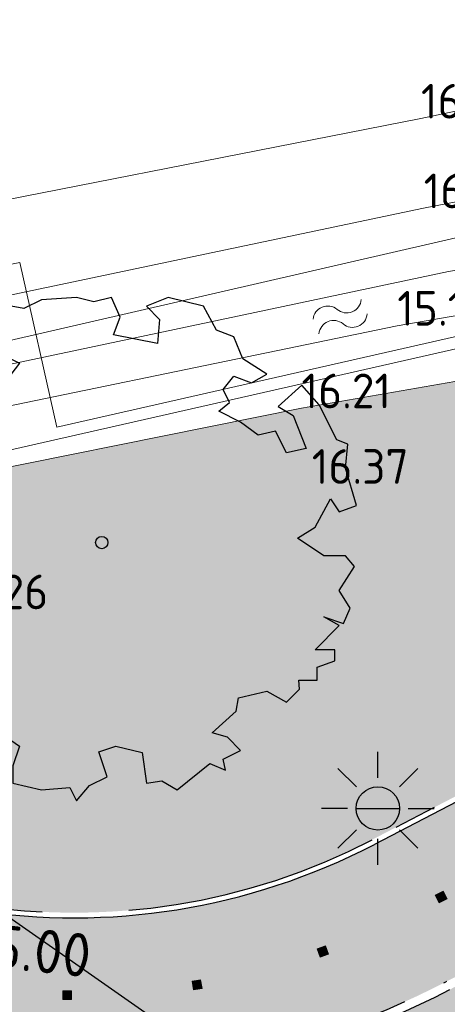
# Model space of a CAD drawing. Header units: metres. Extents: x 174255 to 175175, y 462028 to 462911.
# Tile 62 of 256: x 174467 to 174477, y 462597 to 462620. Entities that reach past the tile are written whole.
import ezdxf
from ezdxf.enums import TextEntityAlignment as Align
from ezdxf.lldxf.tags import DXFTag

# ---------------------------------------------------------------- set-up
doc = ezdxf.new("R2010")
doc.units = ezdxf.units.M
for name, pattern in [('VH-GELEIDEBAND_50X200', [8, 4, -2, 0, -2]), ('VH-OPSLUITBAND_100X200', [16, 8, -2, 4, -2]), ('VH-OPSLUITBAND_120X250', [26, 16, -4, 2, -4])]:
    doc.linetypes.add(name, pattern=pattern)
for name, color, linetype, lineweight in [('B-ME-AL-PEIL_MAAIVELD-T20', 8, 'Continuous', 20), ('B-ME-IE-TERREINAFSCHEIDING_KUNSTMATIG_RASTERHEKWERK-G', 8, 'IE-TERREINAFSCHEIDING-KUNSTMATIG-OPEN', 20), ('B-ME-WH-WATERGANG_SLOOT_BODEM-G', 8, 'Continuous', 20), ('B-ME-WH-WATERGANG_SLOOT_INSTEEK-G', 8, 'Continuous', 20), ('B-WE-RI-PERSLEIDING_RIOOLPUT_POMPPUT-S_BRM', 252, 'RI-PERS', 25), ('B-WE-WH-WATER-S', 252, 'Continuous', 20), ('B-XX-KG-GRENS_PERCEEL-G', 213, 'Continuous', 20), ('N-WE-AL-WERKGRENS-G', 173, 'AL-WERKGRENS', 20), ('N-WE-VH-KANTOPSLUITING_ACHTERKANTBAND-G', 50, 'Continuous', 25), ('N-WE-VH-KANTOPSLUITING_GELEIDEBAND_50-200X200-G', 210, 'VH-GELEIDEBAND_50X200', 25), ('N-WE-VH-KANTOPSLUITING_OPSLUITBAND_100X200-G', 152, 'VH-OPSLUITBAND_100X200', 25), ('N-WE-VH-KANTOPSLUITING_OPSLUITBAND_120X250-G', 152, 'VH-OPSLUITBAND_120X250', 25), ('N-WE-VH-T20', 7, 'Continuous', 25), ('N-WE-VH-VERHARDING_STRAATBAKSTEEN_DIKFORMAAT_ROOD-TROTTOIR-V', 33, 'Continuous', 25), ('N-WE-VW-MARKERING_LANGS_STREEP_20-280_020-G', 7, 'Continuous', 20)]:
    doc.layers.add(name, color=color, linetype=linetype, lineweight=lineweight)
for name, color, linetype, lineweight, true_color in [('N-WE-GR-BOOM-1E-GROOTTE-S', 7, 'Continuous', 25, 0x00cc00), ('N-WE-GR-GRAS_BERM-BERMENMENGSEL-V', 70, 'Continuous', 25, 0x7fff00), ('N-WE-GR-GRAS_BERM-NECTAR-ONDER-MAAIMES-V', 7, 'Continuous', 25, 0xd1ffa3), ('N-WE-IE-MEUBILAIR_WEGMEUBILAIR-LICHTMAST-PAALTOP-5.00-S', 30, 'Continuous', 25, 0xff7f00), ('N-WE-VH-VERHARDING_BETONSTRAATSTEEN_DUBBELKLINKERS_ROOD-V', 7, 'Continuous', 18, 0xff6a6a)]:
    doc.layers.add(name, color=color, linetype=linetype, lineweight=lineweight, true_color=true_color)
doc.styles.add('NLCS-ISO-M500-T20', font='NLCS-ISO.ttf', dxfattribs={"height": 1})
doc.styles.get("Standard").update_dxf_attribs({"font": 'isocpeur.ttf'})
doc.linetypes.add('AL-WERKGRENS', pattern='A,10,[106,Afdeling.shx,S=1,R=0,X=0,Y=0],-2', length=12)
doc.linetypes.add('IE-TERREINAFSCHEIDING-KUNSTMATIG-OPEN', pattern='A,7,-1.5,[67,NLCS.SHX,S=0.75,R=0,X=0,Y=0],-1.5', length=10)
tags = doc.linetypes.add('RI-PERS', pattern='A,7,-2,["P",Standard,S=1.8,R=0,X=-0.5,Y=-0.9],-2,7,-2,[102,NLCS.SHX,S=1,R=180,X=0,Y=0],-2', length=22).pattern_tags.tags
tags[6] = DXFTag(74, 10)

# ---------------------------------------------------------------- blocks, each defined once
blk = doc.blocks.new('water')
at = {"linetype": 'Continuous'}
for centre, radius, start, end in [((0.2997979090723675, -0.1605370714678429), 0.3400749, 28.13778714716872, 151.8316499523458), ((0.9001997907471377, 0.1494030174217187), 0.33496494, 206.4585658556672, 333.511009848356), ((0.2996067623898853, -0.5198982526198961), 0.3400745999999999, 28.13778724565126, 151.8316900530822), ((0.900008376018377, -0.2105970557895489), 0.33496506, 206.4585357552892, 333.5110164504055)]:
    blk.add_arc(centre, radius, start, end, dxfattribs=at)
blk = doc.blocks.new('SGR-BOOM_1EGROOTTE')
at = {"linetype": 'Continuous', "flags": 128}
blk.add_lwpolyline([(167869.0515202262, 467739.1556611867), (167868.8494327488, 467739.6599609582), (167868.4486004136, 467739.8110639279), (167868.1446613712, 467740.3646383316), (167867.3364325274, 467740.5666382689), (167866.83377547, 467740.3645509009), (167867.1376977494, 467740.0623117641), (167867.0851679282, 467739.5070708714), (167866.0781706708, 467739.7090575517), (167866.2276307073, 467740.1131752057), (167866.0255466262, 467740.5665508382), (167865.6230883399, 467740.4663184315), (167865.2189739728, 467740.5664970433), (167864.4140474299, 467740.5155192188), (167864.0099531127, 467740.3150811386), (167863.4547091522, 467740.4136069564), (167862.7483789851, 467739.8599651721), (167863.2527089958, 467739.6086635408), (167863.4038589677, 467739.3047715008), (167863.9081889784, 467739.0534698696), (167863.403919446, 467738.3979932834), (167862.7484864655, 467738.2484625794), (167862.2950706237, 467738.6492545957), (167862.6511367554, 467738.7906272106), (167862.3459340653, 467739.5593216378), (167861.437546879, 467739.0533050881), (167860.9841914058, 467738.5489616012), (167861.2371828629, 467738.3469246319), (167860.9842317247, 467737.9444427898), (167860.478289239, 467737.7423552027), (167860.1267718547, 467737.3907909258), (167859.7736556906, 467736.3804981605), (167861.1338465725, 467736.027405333), (167861.3359306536, 467735.5740297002), (167860.9844099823, 467735.2717468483), (167860.3798911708, 467735.2717065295), (167860.2645594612, 467735.587631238), (167859.6735173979, 467735.3718649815), (167860.077668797, 467734.7164489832), (167859.8756317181, 467734.4651002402), (167860.126980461, 467734.2630631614), (167859.9249636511, 467733.7078122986), (167860.3487980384, 467733.4959304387), (167860.1270612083, 467733.0523828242), (167860.4786053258, 467733.0031248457), (167860.6371384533, 467732.864022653), (167860.2443994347, 467732.3829941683), (167861.0848543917, 467731.6906366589), (167861.3887363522, 467731.9929163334), (167861.6400345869, 467732.5481704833), (167861.4379639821, 467732.7994922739), (167861.6892521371, 467733.5058761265), (167862.0440918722, 467733.30384595), (167862.4482331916, 467732.7995596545), (167862.7997940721, 467732.4989664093), (167862.4483172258, 467731.5395978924), (167861.6893932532, 467731.3900602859), (167861.3888137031, 467730.8331601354), (167861.7929516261, 467730.3797979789), (167862.3958378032, 467730.2287084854), (167862.4714127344, 467730.0775838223), (167862.5469876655, 467729.9264591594), (167863.0019858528, 467730.4308027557), (167863.6065046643, 467730.4308430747), (167863.9087775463, 467730.228809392), (167863.7593207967, 467729.7754103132), (167863.759347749, 467729.3713026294), (167864.4148008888, 467729.2185739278), (167865.0702403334, 467729.2711844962), (167865.2197475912, 467728.9672923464), (167865.5236260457, 467729.3221388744), (167865.9260776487, 467729.522576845), (167865.7333766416, 467730.0964089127), (167866.1280843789, 467730.2289574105), (167866.7342560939, 467730.076225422), (167866.8345086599, 467729.3715077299), (167867.1876886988, 467729.4240981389), (167867.5392432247, 467729.218782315), (167868.2964940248, 467729.8249943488), (167868.651330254, 467729.6755310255), (167868.5987466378, 467729.9268627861), (167869.0028408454, 467730.1289435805), (167868.7005612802, 467730.4311828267), (167868.3473709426, 467730.5330075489), (167868.9025748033, 467731.0357151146), (167868.9518360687, 467731.3379778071), (167869.6072688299, 467731.4907939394), (167870.0623175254, 467731.2378463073), (167870.3629140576, 467731.5401257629), (167870.3423943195, 467731.7499664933), (167870.7670077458, 467731.7499948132), (167870.7669879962, 467732.0461086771), (167871.1710857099, 467732.1956226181), (167871.1710689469, 467732.4469578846), (167870.7176798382, 467732.4469276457), (167871.2728800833, 467733.0038447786), (167870.919683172, 467733.2042323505), (167871.3730823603, 467733.0531328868), (167871.5241885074, 467733.4063265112), (167871.2728262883, 467733.8104174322), (167871.6243301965, 467734.364035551), (167871.4222595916, 467734.6153573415), (167870.9195890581, 467734.6153238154), (167870.3134004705, 467735.0210337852), (167870.7174913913, 467735.272396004), (167871.0706312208, 467735.9278625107), (167871.2727051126, 467735.6272592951), (167871.6735173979, 467735.776773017), (167871.4221249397, 467736.6342530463), (167871.4746547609, 467737.189493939), (167871.2200273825, 467737.2896825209), (167870.8158659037, 467738.096228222), (167870.4122671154, 467738.5450985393), (167869.8651256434, 467738.0531398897), (167870.2130065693, 467737.8448527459), (167870.5153164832, 467737.087581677), (167870.0619340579, 467736.9873458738), (167869.8089225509, 467737.4899995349), (167869.4048214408, 467737.3914097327), (167869.0023363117, 467737.6936422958), (167868.498006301, 467737.944943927), (167868.7493280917, 467738.1470145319), (167868.5981783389, 467738.4476211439), (167868.8494933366, 467738.7515400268), (167869.2536111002, 467738.6004372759), (167869.6067811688, 467738.8025146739)], close=True, dxfattribs=at)
at = {"linetype": 'Continuous'}
blk.add_circle((167865.804156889, 467734.918884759), 0.143196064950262, dxfattribs=at)
blk = doc.blocks.new('lichtmast 5.00 m')
blk.add_hatch(color=256).paths.add_polyline_path([(-0.2500000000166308, 0, 1), (0.2500000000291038, 0)])
for p, q in [((0, 0.3499999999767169), (0, 0.6500000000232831)), ((-0.2474873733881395, 0.2474873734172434), (-0.4596194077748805, 0.4596194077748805)), ((0.2474873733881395, 0.247487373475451), (0.4596194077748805, 0.4596194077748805)), ((-0.3500000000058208, 0), (-0.6499999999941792, 0)), ((-0.2500000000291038, 0), (0.2500000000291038, 0)), ((0.3500000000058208, 0), (0.6499999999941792, 0)), ((-0.2474873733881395, -0.2474873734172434), (-0.4596194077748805, -0.4596194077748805)), ((0.2474873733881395, -0.247487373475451), (0.459619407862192, -0.4596194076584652)), ((0, -0.6500000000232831), (0, -0.3499999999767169))]:
    blk.add_line(p, q)
blk.add_circle((0, 0), 0.2500000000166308)

msp = doc.modelspace()

# ---------------------------------------------------------------- hatches: boundary and pattern name
at = {"layer": 'N-WE-GR-GRAS_BERM-BERMENMENGSEL-V', "transparency": 33554559}
h = msp.add_hatch(color=256, dxfattribs=at)
h.dxf.hatch_style = 1
edge = h.paths.add_edge_path()
edge.add_arc((174444.6898391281, 462590.7989217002), 18.69000000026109, 44.81903165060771, 87.2533835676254, ccw=False)
edge.add_arc((174468.5022701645, 462614.4614023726), 14.87999945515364, 224.8190298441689, 297.4857675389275)
edge.add_line((174475.36981046, 462601.2609753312), (174497.2060338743, 462612.6210049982))
edge.add_arc((174511.4138934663, 462585.3130144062), 30.78294372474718, 103.40591640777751, 117.48715451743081, ccw=False)
edge.add_line((174504.276918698, 462615.2571827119), (174557.4516927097, 462627.9310032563))
edge.add_arc((174564.5832781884, 462597.9782973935), 30.78999999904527, 96.21159540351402, 103.39247755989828, ccw=False)
edge.add_line((174561.2517833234, 462628.587531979), (174571.5407673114, 462629.7073802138))
edge.add_arc((174574.8722621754, 462599.0981456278), 30.78999999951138, 81.17155930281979, 96.21159540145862, ccw=False)
edge.add_line((174579.5977992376, 462629.5233555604), (174593.8750633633, 462627.3058608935))
edge.add_line((174593.8750633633, 462627.3058608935), (174594.178946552, 462629.2624024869))
edge.add_line((174594.178946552, 462629.2624024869), (174598.2303710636, 462628.6331494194))
edge.add_arc((174598.3684997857, 462629.5224865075), 0.9000000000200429, 261.1715593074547, 348.8422133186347)
edge.add_arc((174655.7627324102, 462618.2020597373), 57.60000000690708, 160.1144639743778, 168.842213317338, ccw=False)
edge.add_line((174601.5971886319, 462637.7942486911), (174605.23248362, 462647.8445667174))
edge.add_line((174605.23248362, 462647.8445667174), (174601.3139031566, 462647.6062455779))
edge.add_line((174601.3139031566, 462647.6062455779), (174602.5844432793, 462644.6543776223))
edge.add_line((174602.5844432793, 462644.6543776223), (174598.3551943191, 462643.7279207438))
edge.add_arc((174598.7831649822, 462641.7742469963), 2.000000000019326, -77.03845651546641, 102.35600575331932, ccw=False)
edge.add_line((174599.2317590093, 462639.8252053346), (174594.578449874, 462638.7541935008))
edge.add_line((174594.578449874, 462638.7541935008), (174590.6386961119, 462637.8074849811))
edge.add_line((174590.6386961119, 462637.8074849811), (174580.1684587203, 462635.4378745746))
edge.add_line((174580.1684587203, 462635.4378745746), (174572.1363645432, 462633.5709256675))
edge.add_line((174572.1363645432, 462633.5709256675), (174562.8114204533, 462631.1688507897))
edge.add_line((174562.8114204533, 462631.1688507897), (174551.5369909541, 462628.4393892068))
edge.add_line((174551.5369909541, 462628.4393892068), (174533.0577663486, 462623.6756262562))
edge.add_line((174533.0577663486, 462623.6756262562), (174520.2202265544, 462621.1871817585))
edge.add_line((174520.2202265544, 462621.1871817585), (174509.4742103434, 462618.7105026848))
edge.add_line((174509.4742103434, 462618.7105026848), (174496.8234385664, 462615.2490303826))
edge.add_line((174496.8234385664, 462615.2490303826), (174490.9642852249, 462613.8544099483))
edge.add_line((174490.9642852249, 462613.8544099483), (174483.8156052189, 462612.964065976))
edge.add_line((174483.8156052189, 462612.964065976), (174473.7450056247, 462611.2067648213))
edge.add_line((174473.7450056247, 462611.2067648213), (174464.2093834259, 462609.2905380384))
edge.add_line((174464.2093834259, 462609.2905380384), (174459.1696462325, 462608.2476951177))
edge.add_arc((174458.3591204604, 462612.1647154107), 4.000000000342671, 181.6399784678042, 281.6908809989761, ccw=False)
edge.add_line((174454.3607589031, 462612.0502389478), (174454.2223645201, 462616.8839905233))
edge.add_line((174454.2223645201, 462616.8839905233), (174453.6096489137, 462616.8745366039))
edge.add_line((174453.6096489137, 462616.8745366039), (174453.5575883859, 462611.8593093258))
edge.add_line((174453.5575883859, 462611.8593093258), (174453.4072333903, 462611.4954502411))
edge.add_line((174453.4072333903, 462611.4954502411), (174452.9818131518, 462611.3608235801))
edge.add_line((174452.9818131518, 462611.3608235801), (174452.4083397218, 462611.3079201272))
edge.add_line((174452.4083397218, 462611.3079201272), (174450.4660534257, 462611.3247696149))
edge.add_line((174450.4660534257, 462611.3247696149), (174448.5942650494, 462611.3410075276))
edge.add_line((174448.5942650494, 462611.3410075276), (174437.288691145, 462611.4387621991))
edge.add_line((174437.288691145, 462611.4387621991), (174437.0067125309, 462609.9591014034))
edge.add_line((174437.0067125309, 462609.9591014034), (174437.0028789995, 462609.8791933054))
edge.add_line((174437.0028789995, 462609.8791933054), (174445.585447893, 462609.467450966))
at = {"layer": 'N-WE-GR-GRAS_BERM-NECTAR-ONDER-MAAIMES-V', "transparency": 33554559}
h = msp.add_hatch(color=256, dxfattribs=at)
h.dxf.hatch_style = 1
edge = h.paths.add_edge_path()
edge.add_line((174451.55, 462593.507), (174452.3756626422, 462593.5137308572))
edge.add_line((174452.3756626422, 462593.5137308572), (174451.874273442, 462595.4498633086))
edge.add_arc((174453.1327595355, 462595.7757662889), 1.299999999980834, 14.518618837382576, 194.5186188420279, ccw=False)
edge.add_line((174454.3912456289, 462596.101669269), (174454.9177042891, 462594.0687301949))
edge.add_line((174454.9177042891, 462594.0687301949), (174462.5609829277, 462587.9717294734))
edge.add_arc((174468.7969370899, 462595.7892019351), 10.00000000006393, 231.4208311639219, 265.2385246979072)
edge.add_line((174467.966859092, 462585.8237129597), (174470.4501510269, 462585.6168665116))
edge.add_arc((174469.7030808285, 462576.6479264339), 8.999999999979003, 3.0890956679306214, 85.23852469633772, ccw=False)
edge.add_line((174478.6900033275, 462577.1329253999), (174479.1990056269, 462567.7012264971))
edge.add_arc((174491.4891771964, 462568.3644925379), 12.30805585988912, 183.0890956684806, 234.1526042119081)
edge.add_arc((174469.6405202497, 462538.1233414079), 24.99999999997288, 41.671035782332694, 54.15260421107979, ccw=False)
edge.add_line((174488.3148796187, 462554.7446621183), (174491.7982687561, 462550.831010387))
edge.add_arc((174484.3285250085, 462544.1824821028), 10.00000000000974, 0.11168364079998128, 41.67103578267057, ccw=False)
edge.add_line((174494.3285060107, 462544.201974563), (174494.3530917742, 462531.5890377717))
edge.add_arc((174514.3530537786, 462531.628022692), 20.00000000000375, 180.1116836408, 200.1280481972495)
edge.add_line((174495.5745356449, 462524.7456352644), (174496.7901663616, 462521.4288002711))
edge.add_arc((174478.0116482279, 462514.5464128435), 20.00000000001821, -7.255982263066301, 20.128048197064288, ccw=False)
edge.add_arc((174517.6913189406, 462509.4943110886), 20.00000000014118, 172.7440177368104, 195.3369620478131)
edge.add_arc((174472.3651303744, 462497.0630348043), 26.99999999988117, -57.697869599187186, 15.33696204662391, ccw=False)
edge.add_line((174486.7934923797, 462474.2415017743), (174462.5468900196, 462458.9121741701))
edge.add_line((174462.5468900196, 462458.9121741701), (174463.6867683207, 462454.7762875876))
edge.add_line((174463.6867683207, 462454.7762875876), (174484.6251514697, 462460.5470475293))
edge.add_line((174484.6251514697, 462460.5470475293), (174500.7641837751, 462465.0259726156))
edge.add_line((174500.7641837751, 462465.0259726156), (174499.8438915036, 462468.3669805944))
edge.add_arc((174514.9512371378, 462472.5283515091), 15.66999999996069, 131.7648477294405, 195.4004041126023, ccw=False)
edge.add_line((174504.5138422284, 462484.2163662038), (174501.3189315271, 462543.8708265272))
edge.add_line((174501.3189315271, 462543.8708265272), (174476.2659198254, 462595.3048206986))
edge.add_arc((174468.5022701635, 462614.4614023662), 20.66999944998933, 224.819030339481, 292.06139497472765, ccw=False)
edge.add_arc((174444.6898391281, 462590.7989217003), 12.90000000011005, 44.8190316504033, 70.3154492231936)
edge.add_line((174449.0350930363, 462602.9450638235), (174451.55, 462593.507))
at = {"layer": 'N-WE-VH-VERHARDING_BETONSTRAATSTEEN_DUBBELKLINKERS_ROOD-V'}
h = msp.add_hatch(color=256, dxfattribs=at)
h.dxf.hatch_style = 1
edge = h.paths.add_edge_path()
edge.add_line((174588.6999796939, 462624.3753946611), (174589.2478902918, 462627.9030984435))
edge.add_line((174589.2478902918, 462627.9030984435), (174579.5793820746, 462629.404777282))
edge.add_arc((174574.8722621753, 462599.0981456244), 30.67000000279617, 81.17155930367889, 96.21159540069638)
edge.add_line((174571.5537513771, 462629.5880847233), (174561.2647673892, 462628.4682364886))
edge.add_arc((174564.5832781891, 462597.9782973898), 30.67000000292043, 96.21159540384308, 103.3924775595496)
edge.add_line((174557.4794871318, 462627.8142665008), (174504.3047404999, 462615.1404524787))
edge.add_arc((174511.4138934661, 462585.3130144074), 30.6629437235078, 103.4059164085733, 117.4871545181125)
edge.add_line((174497.2614198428, 462612.5145512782), (174475.4250522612, 462601.154446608))
edge.add_line((174475.4250522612, 462601.154446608), (174477.0726744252, 462597.9873910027))
edge.add_line((174477.0726744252, 462597.9873910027), (174498.9091524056, 462609.3475531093))
edge.add_arc((174511.4138934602, 462585.313014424), 27.0929437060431, 103.4059164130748, 117.48715452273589, ccw=False)
edge.add_line((174505.1324391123, 462611.6677280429), (174558.3063711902, 462624.3413480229))
edge.add_arc((174564.5832781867, 462597.9782974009), 27.09999999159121, 96.21159540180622, 103.3924775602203, ccw=False)
edge.add_line((174561.6510433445, 462624.9191956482), (174571.9400273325, 462626.039043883))
edge.add_arc((174574.8722621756, 462599.0981456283), 27.09999999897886, 81.17155930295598, 96.21159540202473, ccw=False)
edge.add_line((174579.0314714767, 462625.8770734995), (174588.6999796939, 462624.3753946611))
h = msp.add_hatch(color=256, dxfattribs=at)
h.dxf.hatch_style = 1
edge = h.paths.add_edge_path()
edge.add_arc((174436.0461966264, 462610.8061015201), 1.000000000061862, 169.3088092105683, 267.2533835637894)
edge.add_line((174435.9982774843, 462609.807250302), (174445.579697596, 462609.3475888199))
edge.add_arc((174444.6898391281, 462590.7989217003), 18.57000000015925, 44.81903165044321, 87.25338356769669, ccw=False)
edge.add_arc((174468.5022701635, 462614.461402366), 14.99999944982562, 224.8190298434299, 297.4851579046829)
edge.add_line((174475.4250522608, 462601.1544466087), (174477.0726744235, 462597.9873910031))
edge.add_arc((174468.5022701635, 462614.4614023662), 18.56999944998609, 224.8190301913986, 297.4851577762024, ccw=False)
edge.add_arc((174444.6898391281, 462590.7989217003), 15.00000000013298, 44.81903165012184, 87.2533835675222)
edge.add_line((174445.4086262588, 462605.7816899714), (174435.8970044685, 462606.2380029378))
edge.add_arc((174435.8011661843, 462604.2403005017), 1.999999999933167, 87.25338356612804, 169.1039617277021)
edge.add_line((174433.8372226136, 462604.6183555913), (174435.0635552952, 462610.9916170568))
at = {"layer": 'N-WE-VH-VERHARDING_STRAATBAKSTEEN_DIKFORMAAT_ROOD-TROTTOIR-V'}
h = msp.add_hatch(color=256, dxfattribs=at)
h.dxf.hatch_style = 1
edge = h.paths.add_edge_path()
edge.add_line((174593.7065013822, 462623.3954012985), (174579.0007762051, 462625.6794430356))
edge.add_arc((174574.8722621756, 462599.0981456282), 26.89999999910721, 81.17155930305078, 96.21159540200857)
edge.add_line((174571.961667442, 462625.8402180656), (174561.6726834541, 462624.7203698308))
edge.add_arc((174564.5832781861, 462597.9782974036), 26.89999998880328, 96.2115954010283, 103.392477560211)
edge.add_line((174558.352695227, 462624.1467867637), (174505.1788087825, 462611.4731776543))
edge.add_arc((174511.4138934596, 462585.3130144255), 26.89294370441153, 103.4059164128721, 117.4871545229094)
edge.add_line((174499.0014623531, 462609.1701302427), (174477.1649781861, 462597.8099649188))
edge.add_arc((174468.5022701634, 462614.4614023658), 18.76999944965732, 224.8190302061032, 297.4851577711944, ccw=False)
edge.add_arc((174444.6898391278, 462590.7989216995), 14.80000000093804, 44.81903165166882, 87.25338357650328)
edge.add_line((174445.3990424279, 462605.5819197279), (174436.0561264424, 462606.0301391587))
edge.add_line((174436.0561264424, 462606.0301391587), (174435.7143023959, 462604.2444677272))
edge.add_line((174435.7143023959, 462604.2444677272), (174445.3127879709, 462603.7839875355))
edge.add_arc((174444.689839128, 462590.7989217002), 13.00000000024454, 44.819031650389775, 87.25338358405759, ccw=False)
edge.add_arc((174468.5022701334, 462614.4614022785), 20.56999936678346, 224.8190302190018, 292.3215133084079)
edge.add_line((174476.3148284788, 462595.43277106), (174477.9487902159, 462596.1887196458))
edge.add_line((174477.9487902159, 462596.1887196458), (174499.8322549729, 462607.5733260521))
edge.add_arc((174511.413888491, 462585.3130277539), 25.09292958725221, 103.4059124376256, 117.4871505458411, ccw=False)
edge.add_line((174505.596135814, 462609.7222241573), (174512.0963212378, 462611.2714960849))
edge.add_line((174512.0963212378, 462611.2714960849), (174513.8472757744, 462611.6888186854))
edge.add_line((174513.8472757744, 462611.6888186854), (174558.7463914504, 462622.3923568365))
edge.add_arc((174564.5666386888, 462597.9764778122), 25.10000849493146, 96.21159540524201, 103.40791490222, ccw=False)
edge.add_line((174561.8508040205, 462622.9291263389), (174572.1564284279, 462624.0507857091))
edge.add_arc((174574.87172551, 462599.1349236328), 25.06338008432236, 85.23892047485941, 96.21947281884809, ccw=False)
edge.add_line((174576.9520090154, 462624.1118217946), (174578.7493025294, 462623.8969195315))
edge.add_line((174578.7493025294, 462623.8969195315), (174593.6822446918, 462621.577587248))
edge.add_line((174593.6822446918, 462621.577587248), (174593.7065013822, 462623.3954012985))
at = {"layer": 'N-WE-VW-MARKERING_LANGS_STREEP_20-280_020-G'}
h = msp.add_hatch(color=256, dxfattribs=at)
h.dxf.hatch_style = 1
h.paths.add_polyline_path([(174477.0053576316, 462600.0771987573), (174476.8279315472, 462599.9848949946), (174476.9202353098, 462599.8074689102), (174477.0976613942, 462599.8997726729)])
h = msp.add_hatch(color=256, dxfattribs=at)
h.dxf.hatch_style = 1
h.paths.add_polyline_path([(174474.2979400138, 462598.8150156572), (174474.1099800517, 462598.7466705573), (174474.1783251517, 462598.5587105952), (174474.3662851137, 462598.6270556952)])
h = msp.add_hatch(color=256, dxfattribs=at)
h.dxf.hatch_style = 1
h.paths.add_polyline_path([(174471.4200637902, 462598.0332044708), (174471.2229394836, 462597.9994108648), (174471.2567330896, 462597.8022865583), (174471.4538573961, 462597.8360801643)])
h = msp.add_hatch(color=256, dxfattribs=at)
h.dxf.hatch_style = 1
h.paths.add_polyline_path([(174468.4489793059, 462597.7761883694), (174468.2489877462, 462597.7780257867), (174468.2471503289, 462597.5780342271), (174468.4471418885, 462597.5761968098)])

# ---------------------------------------------------------------- linework, layer by layer
at = {"layer": 'B-ME-IE-TERREINAFSCHEIDING_KUNSTMATIG_RASTERHEKWERK-G', "ltscale": 0.5, "flags": 128}
msp.add_lwpolyline([(174602.6099999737, 462646.4174329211), (174592.3515729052, 462644.205280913), (174571.3848788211, 462639.4417354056), (174561.3321820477, 462636.9759467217), (174549.796275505, 462634.1404821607), (174531.6281231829, 462629.7794567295), (174510.7268119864, 462625.2396277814), (174493.3507105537, 462621.4555547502), (174476.4966659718, 462617.8854839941), (174463.5818667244, 462615.3514274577), (174462.0222012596, 462616.6530199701)], dxfattribs=at)
at = {"layer": 'B-ME-WH-WATERGANG_SLOOT_BODEM-G'}
for points in [[(174511.4067268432, 462621.6290017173), (174495.2067348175, 462617.4601388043), (174477.129342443, 462614.3609726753), (174461.4915792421, 462611.0509458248), (174458.7475003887, 462610.7463035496), (174457.5521725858, 462611.6338551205)], [(174451.7160252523, 462600.7216845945), (174451.4858955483, 462602.7246101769), (174450.9393958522, 462605.7282666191), (174451.3048497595, 462606.8382876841), (174452.2260987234, 462607.5974478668), (174454.1302431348, 462607.9755734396), (174458.1966487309, 462609.2528866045), (174463.6774152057, 462610.5714527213), (174475.9513691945, 462613.1112292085), (174486.2549255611, 462614.889008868), (174491.187643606, 462615.8016526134), (174496.8815004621, 462617.0846363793), (174509.8011239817, 462620.4308876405)]]:
    msp.add_lwpolyline(points, dxfattribs=at)
at = {"layer": 'B-ME-WH-WATERGANG_SLOOT_INSTEEK-G'}
for points in [[(174458.4591260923, 462614.2056512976), (174458.8279125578, 462613.1431344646), (174460.0556037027, 462612.3353180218), (174463.4438513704, 462613.0645955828), (174476.559075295, 462615.8171595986), (174494.5761910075, 462619.3221618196), (174510.8481336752, 462623.3378319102)], [(174509.4742103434, 462618.7105026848), (174496.8234385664, 462615.2490303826), (174490.9642852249, 462613.8544099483), (174483.8156052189, 462612.964065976), (174473.7450056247, 462611.2067648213), (174464.2093834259, 462609.2905380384), (174458.2851063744, 462608.326374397), (174454.8078265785, 462607.144531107), (174452.7107550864, 462605.9302996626), (174452.3920952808, 462604.8249864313), (174453.013601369, 462601.9095027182), (174455.8792059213, 462600.7307549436), (174459.4158319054, 462597.8623478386), (174460.5683617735, 462595.8905164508), (174462.9141022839, 462587.4654427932), (174467.9338847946, 462567.6825835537), (174473.7352654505, 462545.2316770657), (174480.3803041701, 462520.8990904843)]]:
    msp.add_lwpolyline(points, dxfattribs=at)
at = {"layer": 'B-WE-RI-PERSLEIDING_RIOOLPUT_POMPPUT-S_BRM', "ltscale": 0.5, "flags": 128}
msp.add_lwpolyline([(174611.1744055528, 462486.8343497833), (174605.7876531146, 462487.0381464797), (174604.7650689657, 462488.0756809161), (174603.7119532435, 462524.8061366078), (174604.5146567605, 462584.9616689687), (174603.5280883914, 462585.9749225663), (174561.8374365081, 462586.531234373), (174510.794684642, 462574.3725659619), (174489.7840103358, 462567.0791821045), (174488.4014041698, 462567.6502715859), (174475.9519635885, 462593.2090531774), (174446.8213452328, 462613.6074471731), (174446.8040104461, 462619.8506774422)], dxfattribs=at)
at = {"layer": 'B-XX-KG-GRENS_PERCEEL-G', "flags": 128}
for points in [[(174459.944, 462611.143), (174602.775, 462644.041)], [(174448.227, 462605.977), (174539.367, 462626.677), (174589.665, 462638.1), (174607.971, 462642.257), (174608.681, 462642.418)]]:
    msp.add_lwpolyline(points, dxfattribs=at)
at = {"layer": 'N-WE-AL-WERKGRENS-G', "flags": 128}
msp.add_lwpolyline([(174681.5973007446, 462243.5125462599), (174681.058, 462261.019), (174682.966, 462284.801), (174683.583, 462297.765), (174686.249, 462320.652), (174688.507, 462336.11), (174690.024, 462341.923), (174715.341, 462404.33), (174717.601, 462411.68), (174737.648, 462460.859), (174741.719, 462470.505), (174748.8174954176, 462487.3586613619), (174674.4426188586, 462494.0136810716, 0.04199874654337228), (174666.0577772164, 462494.0580673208), (174643.5965542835, 462492.2877370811, -0.02119842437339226), (174639.3615599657, 462492.1340915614), (174613.9155730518, 462492.2899863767), (174609.2232672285, 462496.2598588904), (174608.9575721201, 462517.182709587), (174610.5956108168, 462533.7283149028), (174610.9540414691, 462546.9261407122), (174609.5377019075, 462546.9261407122), (174609.5576061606, 462563.2145506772), (174618.4041220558, 462564.58360208), (174617.8821627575, 462574.521242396), (174609.6591004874, 462573.6964514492), (174609.1962527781, 462609.6936768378), (174614.4864065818, 462610.5266680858), (174612.9706969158, 462619.9735749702), (174609.0880396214, 462619.5310938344), (174608.9272320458, 462630.6163253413), (174611.9378306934, 462638.3239748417), (174653.3349444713, 462646.1372608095), (174694.6818985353, 462654.970900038), (174753.65584954, 462669.6940842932), (174754.2374067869, 462666.5807575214), (174760.4149001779, 462667.3878026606), (174761.8521453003, 462678.247315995), (174772.3394313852, 462679.7783996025), (174801.2688373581, 462672.4202533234), (174803.3914212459, 462678.6153061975), (174801.3912631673, 462679.5941639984), (174797.2767374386, 462686.2291198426), (174795.7751198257, 462697.8273500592), (174787.848539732, 462696.8455267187), (174788.4591136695, 462691.5931226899), (174783.4545685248, 462686.9545733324), (174765.0261672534, 462688.3792341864), (174763.0242693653, 462691.2723908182), (174740.9829572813, 462686.155677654), (174741.9639806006, 462681.4808580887), (174695.5872891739, 462670.3409632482), (174674.2147626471, 462665.2945028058), (174611.4374820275, 462653.0732600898), (174598.8645312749, 462662.13523327), (174595.0223441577, 462656.9130516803), (174598.2662547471, 462653.8008350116), (174601.5634410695, 462645.0663725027), (174585.1842807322, 462641.5586732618), (174585.8464585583, 462637.5875608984), (174468.1056243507, 462610.7709373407), (174467.2560214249, 462614.5686403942), (174459.4445290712, 462613.0280098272), (174458.9501893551, 462618.3943176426), (174449.1204393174, 462618.0455648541), (174449.2902757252, 462624.9096309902), (174429.9505628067, 462629.3682605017), (174428.4125051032, 462620.5774745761), (174434.3719258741, 462618.9092756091), (174430.6410069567, 462597.2567441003), (174453.0229303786, 462592.7961489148), (174457.7870609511, 462586.5717323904), (174474.7794898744, 462527.6626612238), (174488.3963974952, 462479.3962233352), (174491.1789970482, 462461.4260860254), (174515.9643294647, 462468.2096916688), (174535.6773629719, 462396.0507231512), (174500.8343877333, 462386.5209101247), (174501.8615933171, 462382.6610135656), (174505.4836250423, 462383.6990470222), (174513.3867074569, 462351.3168631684), (174573.0903066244, 462348.6251340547), (174564.8637000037, 462275.1553162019), (174544.951, 462280.682), (174541.1711676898, 462282.4329223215), (174531.995, 462278.877), (174531.51, 462278.619), (174530.322, 462277.987), (174523.197, 462274.196), (174512.77, 462266.76), (174511.323, 462265.728), (174510.321, 462265.106), (174492.908, 462254.307), (174458.682, 462233.081), (174433.0178788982, 462217.3395679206), (174430.6775455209, 462218.3936992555), (174424.1837800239, 462214.1380009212), (174422.6535519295, 462205.2010971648), (174428.0210119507, 462195.9942083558), (174430.5816283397, 462197.2740921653), (174431.8292734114, 462199.5886350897), (174481.4636288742, 462229.3806376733), (174511.7460260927, 462247.9955950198), (174520.1082227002, 462251.9168407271), (174528.9933470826, 462255.0447097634), (174538.3891990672, 462257.2736030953), (174544.5280939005, 462258.2922262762), (174554.3216816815, 462259.2606468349), (174563.5931634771, 462259.1911823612), (174572.8653587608, 462258.1660508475), (174582.1605825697, 462256.1491685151), (174620.668, 462248.404), (174620.813, 462250.715), (174679.071, 462234.3), (174681.5973007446, 462243.5125462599)], format="xyb", dxfattribs=at)
at = {"layer": 'N-WE-VH-KANTOPSLUITING_ACHTERKANTBAND-G'}
msp.add_lwpolyline([(174593.9554614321, 462627.1719349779), (174579.5793820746, 462629.404777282, 0.06571890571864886), (174571.5537513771, 462629.5880847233), (174561.2647673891, 462628.4682364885, 0.03134276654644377), (174557.4794871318, 462627.8142665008), (174504.3047404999, 462615.1404524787, 0.06151842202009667), (174497.2614198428, 462612.5145512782), (174475.4251903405, 462601.1545184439)], format="xyb", dxfattribs=at)
for centre, radius, start, end in [((174468.5022701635, 462614.4614023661), 14.99999944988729, 224.8190298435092, 297.4851579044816), ((174468.5022701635, 462614.4614023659), 18.76999944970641, 224.819030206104, 297.4851577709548), ((174468.5022701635, 462614.4614023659), 20.56999944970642, 224.819030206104, 292.3215131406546)]:
    msp.add_arc(centre, radius, start, end, dxfattribs=at)
at = {"layer": 'N-WE-VH-KANTOPSLUITING_GELEIDEBAND_50-200X200-G', "ltscale": 0.5}
msp.add_lwpolyline([(174592.6502291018, 462623.7618557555), (174579.0314714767, 462625.8770734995, 0.06571890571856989), (174571.9400273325, 462626.039043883), (174561.6510433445, 462624.9191956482, 0.03134276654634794), (174558.3063711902, 462624.3413480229), (174505.1324391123, 462611.6677280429, 0.06151842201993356), (174498.9091524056, 462609.3475531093), (174477.0726744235, 462597.9873910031)], format="xyb", dxfattribs=at)
msp.add_arc((174468.5022701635, 462614.4614023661), 18.56999944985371, 224.8190301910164, 297.485157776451, dxfattribs=at)
at = {"layer": 'N-WE-VH-KANTOPSLUITING_OPSLUITBAND_100X200-G', "ltscale": 0.5}
msp.add_arc((174468.5022701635, 462614.4614023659), 20.66999944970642, 224.819030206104, 292.0613949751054, dxfattribs=at)
at = {"layer": 'N-WE-VH-KANTOPSLUITING_OPSLUITBAND_120X250-G', "ltscale": 0.5}
msp.add_lwpolyline([(174593.9738785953, 462627.2905132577), (174579.5977992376, 462629.5233555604, 0.06571890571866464), (174571.5407673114, 462629.7073802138), (174561.2517833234, 462628.587531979, 0.03134276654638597), (174557.4516927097, 462627.9310032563), (174504.276918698, 462615.2571827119, 0.06151842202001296), (174497.2060338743, 462612.6210049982), (174475.36981046, 462601.2609753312)], format="xyb", dxfattribs=at)
msp.add_arc((174468.5022700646, 462614.4614029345), 14.87999999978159, 224.8190316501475, 297.4851572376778, dxfattribs=at)
at = {"layer": 'N-WE-VW-MARKERING_LANGS_STREEP_20-280_020-G'}
for points in [[(174476.9202353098, 462599.8074689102), (174477.0976613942, 462599.8997726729), (174477.0053576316, 462600.0771987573), (174476.8279315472, 462599.9848949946)], [(174474.1783251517, 462598.5587105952), (174474.3662851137, 462598.6270556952), (174474.2979400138, 462598.8150156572), (174474.1099800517, 462598.7466705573)], [(174471.2567330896, 462597.8022865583), (174471.4538573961, 462597.8360801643), (174471.4200637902, 462598.0332044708), (174471.2229394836, 462597.9994108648)], [(174468.2471503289, 462597.5780342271), (174468.4471418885, 462597.5761968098), (174468.4489793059, 462597.7761883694), (174468.2489877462, 462597.7780257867)]]:
    msp.add_lwpolyline(points, close=True, dxfattribs=at)

# ---------------------------------------------------------------- block references
at = {"layer": 'B-WE-WH-WATER-S', "rotation": 22.35236425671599}
msp.add_blockref('water', (174474.010732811, 462613.2587030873), dxfattribs=at)
at = {"layer": 'N-WE-GR-BOOM-1E-GROOTTE-S'}
msp.add_blockref('SGR-BOOM_1EGROOTTE', (6603.339493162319, -5126.807013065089), dxfattribs=at)
at = {"layer": 'N-WE-IE-MEUBILAIR_WEGMEUBILAIR-LICHTMAST-PAALTOP-5.00-S', "xscale": 2, "yscale": 2, "zscale": 2}
msp.add_blockref('lichtmast 5.00 m', (174475.5050623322, 462601.9851318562), dxfattribs=at)

# ---------------------------------------------------------------- texts
at = {"layer": 'B-ME-AL-PEIL_MAAIVELD-T20', "style": 'NLCS-ISO-M500-T20'}
for s, p in [('16.28', (174476.4966659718, 462617.8854839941)), ('16.14', (174476.559075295, 462615.8171595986)), ('15.18', (174475.9513691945, 462613.1112292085)), ('16.21', (174473.7450056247, 462611.2067648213)), ('16.37', (174473.982747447, 462609.4655532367)), ('16.26', (174465.6763572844, 462606.5747921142))]:
    msp.add_text(s, height=0.8, dxfattribs=at).set_placement(p)
at = {"layer": 'N-WE-VH-T20', "style": 'NLCS-ISO-M500-T20'}
msp.add_text('R=15.00', height=0.9999999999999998, rotation=353.8427759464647, dxfattribs=at).set_placement((174466.8577905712, 462599.3003281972), align=Align.TOP_CENTER)

doc.saveas('drawing.dxf')
